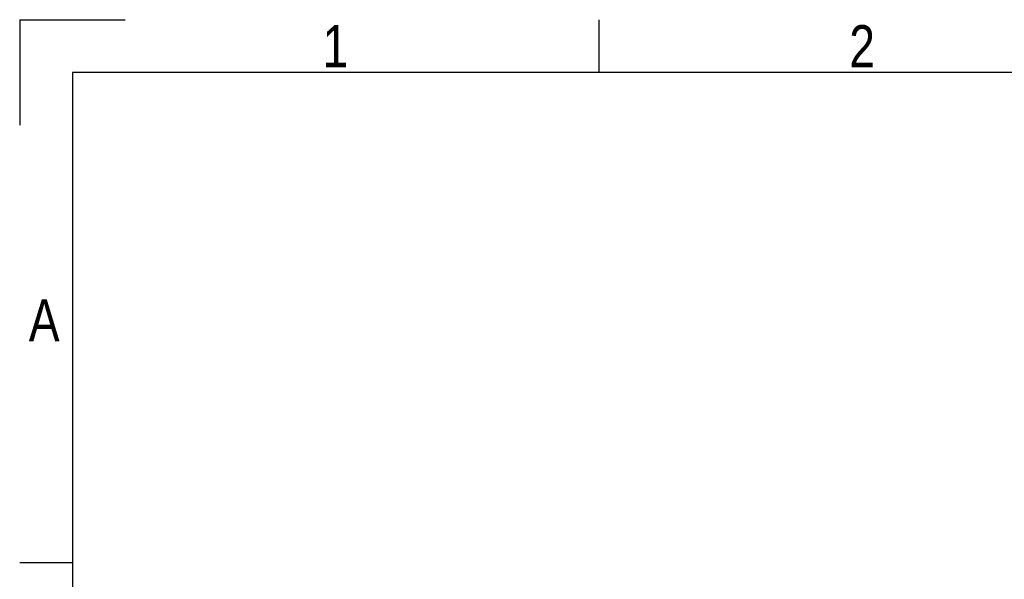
# Model space of a CAD drawing. Header units: millimetres. Extents: x 0 to 420, y 0 to 297.
# Tile 39 of 133: x 0 to 97, y 242 to 297. Entities that reach past the tile are written whole.
import ezdxf

# ---------------------------------------------------------------- set-up
doc = ezdxf.new("R2010")
doc.units = ezdxf.units.MM
doc.layers.add('CARTIGLIO', color=140, linetype='Continuous')
doc.styles.add('SLDTEXTSTYLE2', font='TXT', dxfattribs={"width": 0.821468})

msp = doc.modelspace()

# ---------------------------------------------------------------- linework, layer by layer
at = {"layer": 'CARTIGLIO', "linetype": 'Continuous'}
for p, q in [((0.0059, 296.99679), (0.0059, 286.64835)), ((0.0059, 296.99679), (10.35433, 296.99679)), ((56.92228, 291.82257), (56.92228, 296.99679)), ((414.8274, 291.82257), (5.18012, 291.82257)), ((5.18012, 291.82257), (5.18012, 5.171)), ((5.18012, 243.70236), (0.0059, 243.70236))]:
    msp.add_line(p, q, dxfattribs=at)

# ---------------------------------------------------------------- texts
at = {"layer": 'CARTIGLIO', "char_height": 4.13937, "attachment_point": 2, "style": 'SLDTEXTSTYLE2'}
for s, insert in [('1', (31.00754, 296.46286)), ('2', (82.7497, 296.46286)), ('A', (2.41386, 269.55693))]:
    msp.add_mtext(s, dxfattribs=dict(at, insert=insert))

doc.saveas('drawing.dxf')
